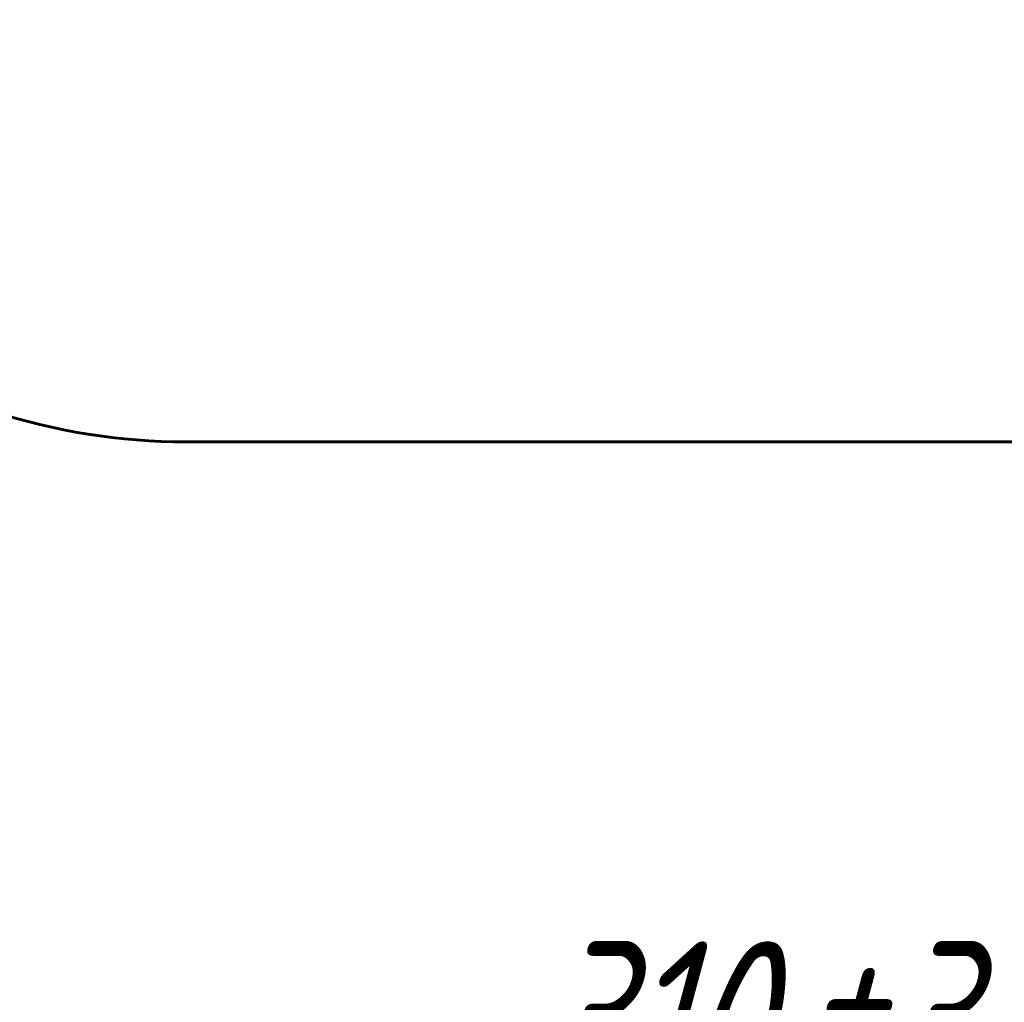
# Model space of a CAD drawing. Header units: millimetres. Extents: x 0 to 420, y 0 to 297.
# Tile 3 of 21: x 97 to 129, y 121 to 152. Entities that reach past the tile are written whole.
import ezdxf

# ---------------------------------------------------------------- set-up
doc = ezdxf.new("R2010")
doc.units = ezdxf.units.MM
doc.linetypes.add('K5LT_BASIC', pattern=[0])
doc.linetypes.add('K5LT_THIN', pattern=[0])
doc.layers.add('Системный слой', color=7, linetype='Continuous')
doc.layers.add('Системный слой (1)', color=251, linetype='Continuous', true_color=0x6c6c6c)
doc.styles.add('KDIMTEXTSTYLE', font='GOST_AU.SHX', dxfattribs={"width": 0.96, "oblique": 15, "height": 5})
doc.styles.add('KTEXTSTYLE', font='GOST_AU.SHX', dxfattribs={"width": 0.96, "height": 5})
doc.dimstyles.new('KDIMSTYLE (0.50)', dxfattribs={"dimtxt": 5, "dimasz": 1, "dimexe": 2, "dimexo": 0, "dimgap": 1, "dimtad": 1, "dimlfac": 2, "dimtxsty": 'KDIMTEXTSTYLE', "dimsah": 1, "dimcen": 0, "dimdle": 1, "dimadec": 0, "dimazin": 0, "dimtfac": 0.667, "dimtmove": 0, "dimatfit": 3, "dimfxl": 1, "dimtvp": 1, "dimtolj": 1, "dimtzin": 0, "dimarcsym": 0})

# ---------------------------------------------------------------- blocks, each defined once
blk = doc.blocks.new('D0')
at = {"layer": 'Системный слой (1)'}
for points in [[(49.022, 115.003), (49.522, 115.661), (44.522, 115.003), (49.522, 114.345)], [(199.522, 115.003), (194.522, 115.661), (195.022, 115.003), (194.522, 114.345)]]:
    blk.add_hatch(color=7, dxfattribs=at).paths.add_polyline_path(points)
at = {"layer": 'Системный слой (1)', "color": 7, "linetype": 'K5LT_THIN', "lineweight": 18}
for p, q in [((44.522, 142.883), (44.522, 113.003)), ((199.522, 142.883), (199.522, 113.003)), ((44.522, 115.003), (49.522, 115.661)), ((49.522, 115.661), (49.022, 115.003)), ((195.022, 115.003), (194.522, 115.661)), ((194.522, 115.661), (199.522, 115.003)), ((49.522, 114.345), (44.522, 115.003)), ((44.522, 115.003), (199.522, 115.003)), ((49.022, 115.003), (49.522, 114.345)), ((199.522, 115.003), (194.522, 114.345)), ((194.522, 114.345), (195.022, 115.003))]:
    blk.add_line(p, q, dxfattribs=at)
blk.add_wipeout([(114.1, 116.003), (114.1, 123.385), (129.309, 123.385), (129.309, 116.003)]).dxf.layer = 'Системный слой (1)'
at = {"layer": 'Системный слой (1)', "color": 7, "char_height": 5, "attachment_point": 1, "style": 'KTEXTSTYLE'}
for s, insert in [('\\H5.0;\\W1.000;\\Q15;\\Q15;\\W0.965;±', (122.302, 122.59)), ('\\H5.0;\\W1.000;\\Q15;\\Q15;\\W0.965;310', (114.1, 122.59)), ('\\H5.0;\\W1.000;\\Q15;\\Q15;\\W0.965;3', (125.213, 122.59))]:
    blk.add_mtext(s, dxfattribs=dict(at, insert=insert))
blk = doc.blocks.new('KDIMARROW_01')
at = {"layer": 'Системный слой'}
blk.add_hatch(color=0, dxfattribs=at).paths.add_polyline_path([(-5, -0.658), (0, 0), (-5, 0.658), (-4.5, 0)])
at = {"layer": 'Системный слой', "color": 0, "linetype": 'K5LT_THIN', "lineweight": 18}
for p, q in [((-4.5, 0), (-5, 0.658)), ((-5, 0.658), (0, 0)), ((0, 0), (-5, -0.658)), ((-5, -0.658), (-4.5, 0))]:
    blk.add_line(p, q, dxfattribs=at)
at = {"layer": 'Системный слой (1)', "color": 0, "linetype": 'K5LT_THIN', "lineweight": 18}
blk.add_line((334.138, 168.383), (333.638, 168.383), dxfattribs=at)

msp = doc.modelspace()

# ---------------------------------------------------------------- linework, layer by layer
at = {"layer": 'Системный слой (1)', "color": 150, "linetype": 'K5LT_BASIC', "lineweight": 60, "true_color": 0x0080ff}
msp.add_line((141.2716, 138.6333), (102.7716, 138.6333), dxfattribs=at)
msp.add_arc((102.7716, 158.7255), 20.0922, 198.96489, 270, dxfattribs=at)

# ---------------------------------------------------------------- next in the draw order: dimensions: what is measured, and where the dimension line sits
at = {"layer": 'Системный слой (1)', "color": 7}
dim = msp.add_linear_dim(base=(44.5216, 115.0028), p1=(199.5216, 142.8833), p2=(44.5216, 142.8833), dimstyle='KDIMSTYLE (0.50)', override={"dimexo": 0, "dimpost": '\\H5.0;\\W0.965;\\Q15;<>', "dimblk1": 'KDIMARROW_01', "dimblk2": 'KDIMARROW_01', "dimse1": 0, "dimse2": 0, "dimclrt": 7, "dimtol": 1, "dimtp": 3, "dimtm": 3, "dimtdec": 5, "dimtolj": 1}, dxfattribs=at)
dim.commit()
dim.dimension.update_dxf_attribs({"geometry": 'D0', "text_midpoint": (122.0216, 115.0028), "dimtype": 160})

doc.saveas('drawing.dxf')
